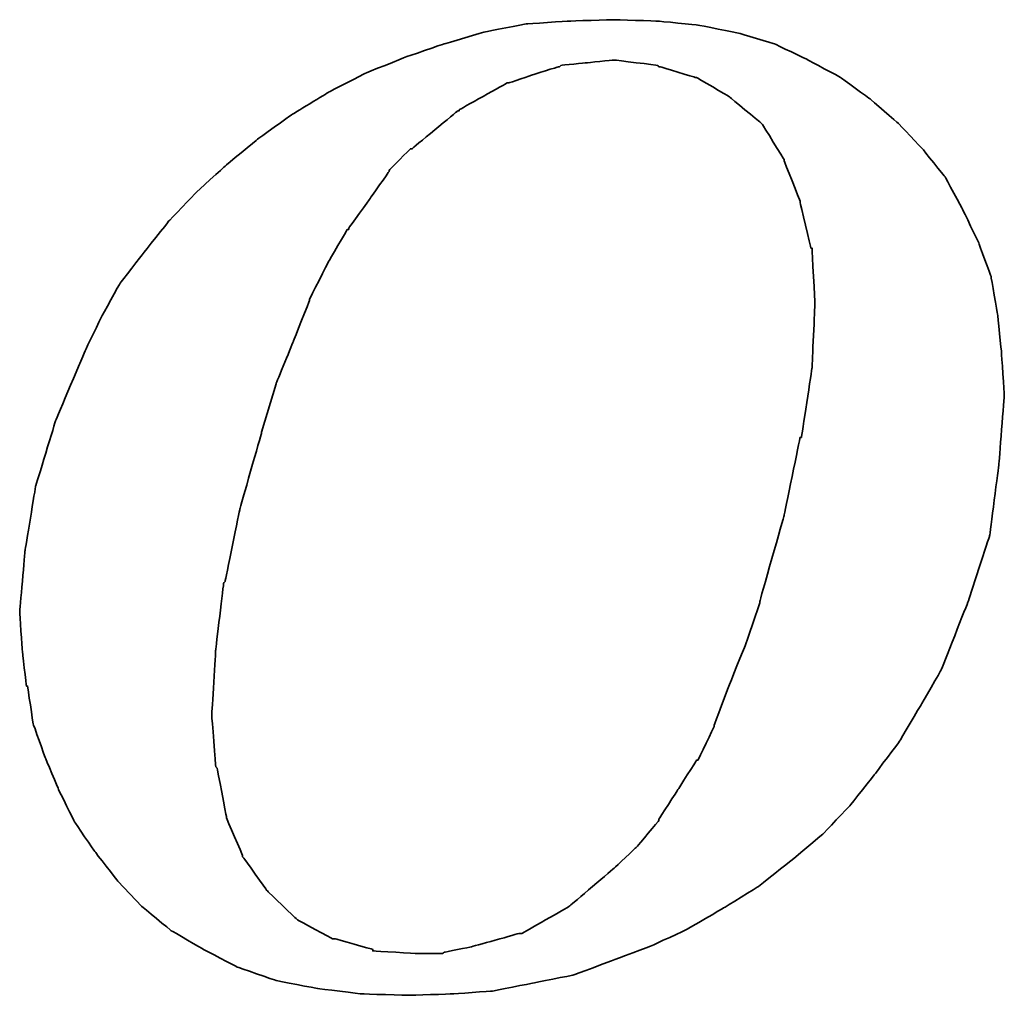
# Model space of a CAD drawing. Header units: millimetres. Extents: x 710 to 1313, y 178 to 430.
# Tile 26 of 37: x 1152.05 to 1156.63, y 230.74 to 235.28. Entities that reach past the tile are written whole.
import ezdxf

# ---------------------------------------------------------------- set-up
doc = ezdxf.new("R2010")
doc.units = ezdxf.units.MM
doc.header["$LTSCALE"] = 10
doc.layers.add('DIM', color=4, linetype='Continuous')
doc.layers.add('layer 1', color=7, linetype='Continuous')

# ---------------------------------------------------------------- blocks, each defined once
blk = doc.blocks.new('TBI MOTION logo(完整正式版)')
at = {"layer": 'layer 1', "color": 22, "lineweight": 35}
for points, knots in [([(-11.34375, -6.98375), (-11.34375, -6.98375), (-10.91375, -7.43875), (-10.91375, -7.43875), (-10.91375, -7.43875), (-10.91375, -7.43875), (-10.38625, -7.87125), (-10.38625, -7.87125), (-10.38625, -7.87125), (-10.38625, -7.87125), (-9.81125, -8.20375), (-9.81125, -8.20375), (-9.81125, -8.20375), (-9.81125, -8.20375), (-9.21125, -8.51875), (-9.21125, -8.51875), (-9.21125, -8.51875), (-9.21125, -8.51875), (-8.51625, -8.75875), (-8.51625, -8.75875), (-8.51625, -8.75875), (-8.51625, -8.75875), (-7.77125, -8.90375), (-7.77125, -8.90375), (-7.77125, -8.90375), (-7.77125, -8.90375), (-6.97875, -8.99875), (-6.97875, -8.99875), (-6.97875, -8.99875), (-6.97875, -8.99875), (-6.14125, -9.02375), (-6.14125, -9.02375), (-6.14125, -9.02375), (-6.14125, -9.02375), (-5.37125, -8.99875), (-5.37125, -8.99875), (-5.37125, -8.99875), (-5.37125, -8.99875), (-4.65375, -8.94875), (-4.65375, -8.94875), (-4.65375, -8.94875), (-4.65375, -8.94875), (-3.93375, -8.80625), (-3.93375, -8.80625), (-3.93375, -8.80625), (-3.93375, -8.80625), (-3.21375, -8.66375), (-3.21375, -8.66375), (-3.21375, -8.66375), (-3.21375, -8.66375), (-2.49375, -8.39875), (-2.49375, -8.39875), (-2.49375, -8.39875), (-2.49375, -8.39875), (-1.79875, -8.13375), (-1.79875, -8.13375), (-1.79875, -8.13375), (-1.79875, -8.13375), (-1.17375, -7.84375), (-1.17375, -7.84375), (-1.17375, -7.84375), (-1.17375, -7.84375), (-0.52375, -7.46375), (-0.52375, -7.46375), (-0.52375, -7.46375), (-0.52375, -7.46375), (0.10124, -7.07875), (0.10124, -7.07875), (0.10124, -7.07875), (0.10124, -7.07875), (0.67625, -6.62375), (0.67625, -6.62375), (0.67625, -6.62375), (0.67625, -6.62375), (1.24874, -6.14375), (1.24874, -6.14375), (1.24874, -6.14375), (1.24874, -6.14375), (1.72874, -5.64125), (1.72874, -5.64125), (1.72874, -5.64125), (1.72874, -5.64125), (2.18624, -5.06375), (2.18624, -5.06375), (2.18624, -5.06375), (2.18624, -5.06375), (2.61625, -4.48874), (2.61625, -4.48874), (2.61625, -4.48874), (2.61625, -4.48874), (3.00125, -3.83874), (3.00125, -3.83874), (3.00125, -3.83874), (3.00125, -3.83874), (3.36124, -3.21374), (3.36124, -3.21374), (3.36124, -3.21374), (3.36124, -3.21374), (3.84374, -1.99125), (3.84374, -1.99125), (3.84374, -1.99125), (3.84374, -1.99125), (4.22625, -0.81875), (4.22625, -0.81875), (4.22625, -0.81875), (4.22625, -0.81875), (4.39125, 0.45624), (4.39125, 0.45624), (4.39125, 0.45624), (4.39125, 0.45624), (4.48874, 1.70124), (4.48874, 1.70124), (4.48874, 1.70124), (4.48874, 1.70124), (4.43874, 2.44625), (4.43874, 2.44625), (4.43874, 2.44625), (4.43874, 2.44625), (4.36874, 3.14125), (4.36874, 3.14125), (4.36874, 3.14125), (4.36874, 3.14125), (4.25125, 3.81125), (4.25125, 3.81125), (4.25125, 3.81125), (4.25125, 3.81125), (4.03124, 4.41125), (4.03124, 4.41125), (4.03124, 4.41125), (4.03124, 4.41125), (3.74374, 5.01125), (3.74374, 5.01125), (3.74374, 5.01125), (3.74374, 5.01125), (3.43124, 5.58875), (3.43124, 5.58875), (3.43124, 5.58875), (3.43124, 5.58875), (3.02625, 6.09125), (3.02625, 6.09125), (3.02625, 6.09125), (3.02625, 6.09125), (2.59374, 6.54875), (2.59374, 6.54875), (2.59374, 6.54875), (2.59374, 6.54875), (2.09124, 6.98125), (2.09124, 6.98125), (2.09124, 6.98125), (2.09124, 6.98125), (1.56124, 7.36625), (1.56124, 7.36625), (1.56124, 7.36625), (1.56124, 7.36625), (0.98624, 7.67625), (0.98624, 7.67625), (0.98624, 7.67625), (0.98624, 7.67625), (0.38624, 7.96375), (0.38624, 7.96375), (0.38624, 7.96375), (0.38624, 7.96375), (-0.25875, 8.15625), (-0.25875, 8.15625), (-0.25875, 8.15625), (-0.25875, 8.15625), (-0.98125, 8.30125), (-0.98125, 8.30125), (-0.98125, 8.30125), (-0.98125, 8.30125), (-1.70124, 8.37125), (-1.70124, 8.37125), (-1.70124, 8.37125), (-1.70124, 8.37125), (-2.49375, 8.39624), (-2.49375, 8.39624), (-2.49375, 8.39624), (-2.49375, 8.39624), (-3.28625, 8.37125), (-3.28625, 8.37125), (-3.28625, 8.37125), (-3.28625, 8.37125), (-4.05125, 8.32125), (-4.05125, 8.32125), (-4.05125, 8.32125), (-4.05125, 8.32125), (-4.77375, 8.18125), (-4.77375, 8.18125), (-4.77375, 8.18125), (-4.77375, 8.18125), (-5.51625, 7.96375), (-5.51625, 7.96375), (-5.51625, 7.96375), (-5.51625, 7.96375), (-6.21125, 7.72625), (-6.21125, 7.72625), (-6.21125, 7.72625), (-6.21125, 7.72625), (-6.92875, 7.43625), (-6.92875, 7.43625), (-6.92875, 7.43625), (-6.92875, 7.43625), (-7.57875, 7.10125), (-7.57875, 7.10125), (-7.57875, 7.10125), (-7.57875, 7.10125), (-8.24875, 6.69125), (-8.24875, 6.69125), (-8.24875, 6.69125), (-8.24875, 6.69125), (-8.84875, 6.26125), (-8.84875, 6.26125), (-8.84875, 6.26125), (-8.84875, 6.26125), (-9.42625, 5.78125), (-9.42625, 5.78125), (-9.42625, 5.78125), (-9.42625, 5.78125), (-9.95375, 5.30125), (-9.95375, 5.30125), (-9.95375, 5.30125), (-9.95375, 5.30125), (-10.43375, 4.79624), (-10.43375, 4.79624), (-10.43375, 4.79624), (-10.43375, 4.79624), (-10.88875, 4.22125), (-10.88875, 4.22125), (-10.88875, 4.22125), (-10.88875, 4.22125), (-11.29875, 3.69375), (-11.29875, 3.69375), (-11.29875, 3.69375), (-11.29875, 3.69375), (-11.63375, 3.09125), (-11.63375, 3.09125), (-11.63375, 3.09125), (-11.63375, 3.09125), (-11.91875, 2.49625), (-11.91875, 2.49625), (-11.91875, 2.49625), (-11.91875, 2.49625), (-12.44875, 1.24625), (-12.44875, 1.24625), (-12.44875, 1.24625), (-12.44875, 1.24625), (-12.80875, 0.06874), (-12.80875, 0.06874), (-12.80875, 0.06874), (-12.80875, 0.06874), (-12.99875, -1.07875), (-12.99875, -1.07875), (-12.99875, -1.07875), (-12.99875, -1.07875), (-13.09375, -2.18375), (-13.09375, -2.18375), (-13.09375, -2.18375), (-13.09375, -2.18375), (-13.04875, -2.85375), (-13.04875, -2.85375), (-13.04875, -2.85375), (-13.04875, -2.85375), (-12.97375, -3.50375), (-12.97375, -3.50375), (-12.97375, -3.50375), (-12.97375, -3.50375), (-12.95375, -3.50375), (-12.95375, -3.50375), (-12.95375, -3.50375), (-12.95375, -3.50375), (-12.85375, -4.17375), (-12.85375, -4.17375), (-12.85375, -4.17375), (-12.85375, -4.17375), (-12.63875, -4.77624), (-12.63875, -4.77624), (-12.63875, -4.77624), (-12.63875, -4.77624), (-12.39875, -5.35125), (-12.39875, -5.35125), (-12.39875, -5.35125), (-12.39875, -5.35125), (-12.11375, -5.92875), (-12.11375, -5.92875), (-12.11375, -5.92875), (-12.11375, -5.92875), (-11.75375, -6.45375), (-11.75375, -6.45375), (-11.75375, -6.45375), (-11.75375, -6.45375), (-11.34375, -6.98375), (-11.34375, -6.98375)], [0, 0, 0, 0, 0.01369863, 0.01369863, 0.01369863, 0.01369864, 0.02739726, 0.02739726, 0.02739726, 0.02739727, 0.04109589, 0.04109589, 0.04109589, 0.0410959, 0.05479452, 0.05479452, 0.05479452, 0.05479453, 0.06849315, 0.06849315, 0.06849315, 0.06849316, 0.08219178, 0.08219178, 0.08219178, 0.08219179, 0.09589041, 0.09589041, 0.09589041, 0.09589042, 0.10958904, 0.10958904, 0.10958904, 0.10958905, 0.12328767, 0.12328767, 0.12328767, 0.12328768, 0.1369863, 0.1369863, 0.1369863, 0.13698631, 0.15068493, 0.15068493, 0.15068493, 0.15068494, 0.16438356, 0.16438356, 0.16438356, 0.16438357, 0.17808219, 0.17808219, 0.17808219, 0.1780822, 0.19178082, 0.19178082, 0.19178082, 0.19178083, 0.20547945, 0.20547945, 0.20547945, 0.20547946, 0.21917808, 0.21917808, 0.21917808, 0.21917809, 0.23287671, 0.23287671, 0.23287671, 0.23287672, 0.24657534, 0.24657534, 0.24657534, 0.24657535, 0.26027397, 0.26027397, 0.26027397, 0.26027398, 0.2739726, 0.2739726, 0.2739726, 0.27397261, 0.28767123, 0.28767123, 0.28767123, 0.28767124, 0.30136986, 0.30136986, 0.30136986, 0.30136987, 0.31506849, 0.31506849, 0.31506849, 0.3150685, 0.32876712, 0.32876712, 0.32876712, 0.32876713, 0.34246575, 0.34246575, 0.34246575, 0.34246576, 0.35616438, 0.35616438, 0.35616438, 0.35616439, 0.36986301, 0.36986301, 0.36986301, 0.36986302, 0.38356164, 0.38356164, 0.38356164, 0.38356165, 0.39726027, 0.39726027, 0.39726027, 0.39726028, 0.4109589, 0.4109589, 0.4109589, 0.41095891, 0.42465753, 0.42465753, 0.42465753, 0.42465754, 0.43835616, 0.43835616, 0.43835616, 0.43835617, 0.45205479, 0.45205479, 0.45205479, 0.4520548, 0.46575342, 0.46575342, 0.46575342, 0.46575343, 0.47945205, 0.47945205, 0.47945205, 0.47945206, 0.49315068, 0.49315068, 0.49315068, 0.49315069, 0.50684932, 0.50684932, 0.50684932, 0.50684933, 0.52054795, 0.52054795, 0.52054795, 0.52054796, 0.53424658, 0.53424658, 0.53424658, 0.53424659, 0.54794521, 0.54794521, 0.54794521, 0.54794522, 0.56164384, 0.56164384, 0.56164384, 0.56164385, 0.57534247, 0.57534247, 0.57534247, 0.57534248, 0.5890411, 0.5890411, 0.5890411, 0.58904111, 0.60273973, 0.60273973, 0.60273973, 0.60273974, 0.61643836, 0.61643836, 0.61643836, 0.61643837, 0.63013699, 0.63013699, 0.63013699, 0.630137, 0.64383562, 0.64383562, 0.64383562, 0.64383563, 0.65753425, 0.65753425, 0.65753425, 0.65753426, 0.67123288, 0.67123288, 0.67123288, 0.67123289, 0.68493151, 0.68493151, 0.68493151, 0.68493152, 0.69863014, 0.69863014, 0.69863014, 0.69863015, 0.71232877, 0.71232877, 0.71232877, 0.71232878, 0.7260274, 0.7260274, 0.7260274, 0.72602741, 0.73972603, 0.73972603, 0.73972603, 0.73972604, 0.75342466, 0.75342466, 0.75342466, 0.75342467, 0.76712329, 0.76712329, 0.76712329, 0.7671233, 0.78082192, 0.78082192, 0.78082192, 0.78082193, 0.79452055, 0.79452055, 0.79452055, 0.79452056, 0.80821918, 0.80821918, 0.80821918, 0.80821919, 0.82191781, 0.82191781, 0.82191781, 0.82191782, 0.83561644, 0.83561644, 0.83561644, 0.83561645, 0.84931507, 0.84931507, 0.84931507, 0.84931508, 0.8630137, 0.8630137, 0.8630137, 0.86301371, 0.87671233, 0.87671233, 0.87671233, 0.87671234, 0.89041096, 0.89041096, 0.89041096, 0.89041097, 0.90410959, 0.90410959, 0.90410959, 0.9041096, 0.91780822, 0.91780822, 0.91780822, 0.91780823, 0.93150685, 0.93150685, 0.93150685, 0.93150686, 0.94520548, 0.94520548, 0.94520548, 0.94520549, 0.95890411, 0.95890411, 0.95890411, 0.95890412, 0.97260274, 0.97260274, 0.97260274, 0.97260275, 0.98630137, 0.98630137, 0.98630137, 0.98630138, 1, 1, 1, 1]), ([(-8.77875, 1.03124), (-8.77875, 1.03124), (-8.51625, 1.89625), (-8.51625, 1.89625), (-8.51625, 1.89625), (-8.51625, 1.89625), (-8.20375, 2.66375), (-8.20375, 2.66375), (-8.20375, 2.66375), (-8.20375, 2.66375), (-7.91625, 3.38125), (-7.91625, 3.38125), (-7.91625, 3.38125), (-7.91625, 3.38125), (-7.91625, 3.40624), (-7.91625, 3.40624), (-7.91625, 3.40624), (-7.91625, 3.40624), (-7.57875, 4.07624), (-7.57875, 4.07624), (-7.57875, 4.07624), (-7.57875, 4.07624), (-7.24375, 4.65125), (-7.24375, 4.65125), (-7.24375, 4.65125), (-7.24375, 4.65125), (-7.21875, 4.65125), (-7.21875, 4.65125), (-7.21875, 4.65125), (-7.21875, 4.65125), (-7.21875, 4.67624), (-7.21875, 4.67624), (-7.21875, 4.67624), (-7.21875, 4.67624), (-6.83625, 5.20375), (-6.83625, 5.20375), (-6.83625, 5.20375), (-6.83625, 5.20375), (-6.49875, 5.68625), (-6.49875, 5.68625), (-6.49875, 5.68625), (-6.49875, 5.68625), (-6.49875, 5.70625), (-6.49875, 5.70625), (-6.49875, 5.70625), (-6.49875, 5.70625), (-6.11625, 6.09125), (-6.11625, 6.09125), (-6.11625, 6.09125), (-6.11625, 6.09125), (-6.09125, 6.09125), (-6.09125, 6.09125), (-6.09125, 6.09125), (-6.09125, 6.09125), (-5.27375, 6.76625), (-5.27375, 6.76625), (-5.27375, 6.76625), (-5.27375, 6.76625), (-5.24875, 6.76625), (-5.24875, 6.76625), (-5.24875, 6.76625), (-5.24875, 6.76625), (-5.24875, 6.78625), (-5.24875, 6.78625), (-5.24875, 6.78625), (-5.24875, 6.78625), (-4.38875, 7.26624), (-4.38875, 7.26624), (-4.38875, 7.26624), (-4.38875, 7.26624), (-4.36125, 7.26624), (-4.36125, 7.26624), (-4.36125, 7.26624), (-4.36125, 7.26624), (-3.93375, 7.41125), (-3.93375, 7.41125), (-3.93375, 7.41125), (-3.93375, 7.41125), (-3.47375, 7.55625), (-3.47375, 7.55625), (-3.47375, 7.55625), (-3.47375, 7.55625), (-3.45375, 7.55625), (-3.45375, 7.55625), (-3.45375, 7.55625), (-3.45375, 7.55625), (-3.42875, 7.58124), (-3.42875, 7.58124), (-3.42875, 7.58124), (-3.42875, 7.58124), (-2.97375, 7.62625), (-2.97375, 7.62625), (-2.97375, 7.62625), (-2.97375, 7.62625), (-2.49375, 7.67625), (-2.49375, 7.67625), (-2.49375, 7.67625), (-2.49375, 7.67625), (-2.46875, 7.67625), (-2.46875, 7.67625), (-2.46875, 7.67625), (-2.46875, 7.67625), (-1.70124, 7.58124), (-1.70124, 7.58124), (-1.70124, 7.58124), (-1.70124, 7.58124), (-1.67875, 7.55625), (-1.67875, 7.55625), (-1.67875, 7.55625), (-1.67875, 7.55625), (-1.65375, 7.55625), (-1.65375, 7.55625), (-1.65375, 7.55625), (-1.65375, 7.55625), (-1.03125, 7.36625), (-1.03125, 7.36625), (-1.03125, 7.36625), (-1.03125, 7.36625), (-1.00625, 7.36625), (-1.00625, 7.36625), (-1.00625, 7.36625), (-1.00625, 7.36625), (-0.43124, 7.02624), (-0.43124, 7.02624), (-0.43124, 7.02624), (-0.43124, 7.02624), (-0.40625, 7.00624), (-0.40625, 7.00624), (-0.40625, 7.00624), (-0.40625, 7.00624), (0.12124, 6.57124), (0.12124, 6.57124), (0.12124, 6.57124), (0.12124, 6.57124), (0.14624, 6.54875), (0.14624, 6.54875), (0.14624, 6.54875), (0.14624, 6.54875), (0.17124, 6.52375), (0.17124, 6.52375), (0.17124, 6.52375), (0.17124, 6.52375), (0.55625, 5.89875), (0.55625, 5.89875), (0.55625, 5.89875), (0.55625, 5.89875), (0.55625, 5.87625), (0.55625, 5.87625), (0.55625, 5.87625), (0.55625, 5.87625), (0.84124, 5.15625), (0.84124, 5.15625), (0.84124, 5.15625), (0.84124, 5.15625), (0.84124, 5.13125), (0.84124, 5.13125), (0.84124, 5.13125), (0.84124, 5.13125), (1.03624, 4.31875), (1.03624, 4.31875), (1.03624, 4.31875), (1.03624, 4.31875), (1.05624, 4.31875), (1.05624, 4.31875), (1.05624, 4.31875), (1.05624, 4.31875), (1.05624, 4.29125), (1.05624, 4.29125), (1.05624, 4.29125), (1.05624, 4.29125), (1.10625, 3.33125), (1.10625, 3.33125), (1.10625, 3.33125), (1.10625, 3.33125), (1.10625, 3.30875), (1.10625, 3.30875), (1.10625, 3.30875), (1.10625, 3.30875), (1.05624, 2.20624), (1.05624, 2.20624), (1.05624, 2.20624), (1.05624, 2.20624), (1.05624, 2.18124), (1.05624, 2.18124), (1.05624, 2.18124), (1.05624, 2.18124), (0.86624, 0.93624), (0.86624, 0.93624), (0.86624, 0.93624), (0.86624, 0.93624), (0.84124, 0.93624), (0.84124, 0.93624), (0.84124, 0.93624), (0.84124, 0.93624), (0.55625, -0.45874), (0.55625, -0.45874), (0.55625, -0.45874), (0.55625, -0.45874), (0.12124, -1.99125), (0.12124, -1.99125), (0.12124, -1.99125), (0.12124, -1.99125), (0.12124, -2.01874), (0.12124, -2.01874), (0.12124, -2.01874), (0.12124, -2.01874), (-0.13874, -2.78375), (-0.13874, -2.78375), (-0.13874, -2.78375), (-0.13874, -2.78375), (-0.43124, -3.50375), (-0.43124, -3.50375), (-0.43124, -3.50375), (-0.43124, -3.50375), (-0.69375, -4.19875), (-0.69375, -4.19875), (-0.69375, -4.19875), (-0.69375, -4.19875), (-0.69375, -4.22375), (-0.69375, -4.22375), (-0.69375, -4.22375), (-0.69375, -4.22375), (-0.98125, -4.82374), (-0.98125, -4.82374), (-0.98125, -4.82374), (-0.98125, -4.82374), (-1.00625, -4.82374), (-1.00625, -4.82374), (-1.00625, -4.82374), (-1.00625, -4.82374), (-1.33875, -5.35125), (-1.33875, -5.35125), (-1.33875, -5.35125), (-1.33875, -5.35125), (-1.67875, -5.87875), (-1.67875, -5.87875), (-1.67875, -5.87875), (-1.67875, -5.87875), (-1.67875, -5.90375), (-1.67875, -5.90375), (-1.67875, -5.90375), (-1.67875, -5.90375), (-2.05875, -6.35875), (-2.05875, -6.35875), (-2.05875, -6.35875), (-2.05875, -6.35875), (-2.08375, -6.38375), (-2.08375, -6.38375), (-2.08375, -6.38375), (-2.08375, -6.38375), (-2.46875, -6.74375), (-2.46875, -6.74375), (-2.46875, -6.74375), (-2.46875, -6.74375), (-3.25875, -7.41625), (-3.25875, -7.41625), (-3.25875, -7.41625), (-3.25875, -7.41625), (-3.28625, -7.43875), (-3.28625, -7.43875), (-3.28625, -7.43875), (-3.28625, -7.43875), (-4.12375, -7.91875), (-4.12375, -7.91875), (-4.12375, -7.91875), (-4.12375, -7.91875), (-4.14875, -7.91875), (-4.14875, -7.91875), (-4.14875, -7.91875), (-4.14875, -7.91875), (-4.17125, -7.91875), (-4.17125, -7.91875), (-4.17125, -7.91875), (-4.17125, -7.91875), (-5.03375, -8.15875), (-5.03375, -8.15875), (-5.03375, -8.15875), (-5.03375, -8.15875), (-5.51625, -8.25625), (-5.51625, -8.25625), (-5.51625, -8.25625), (-5.51625, -8.25625), (-5.54125, -8.27875), (-5.54125, -8.27875), (-5.54125, -8.27875), (-5.54125, -8.27875), (-5.56375, -8.27875), (-5.56375, -8.27875), (-5.56375, -8.27875), (-5.56375, -8.27875), (-5.99625, -8.27875), (-5.99625, -8.27875), (-5.99625, -8.27875), (-5.99625, -8.27875), (-6.76375, -8.23125), (-6.76375, -8.23125), (-6.76375, -8.23125), (-6.76375, -8.23125), (-6.78875, -8.23125), (-6.78875, -8.23125), (-6.78875, -8.23125), (-6.78875, -8.23125), (-6.78875, -8.20375), (-6.78875, -8.20375), (-6.78875, -8.20375), (-6.78875, -8.20375), (-7.45875, -8.01375), (-7.45875, -8.01375), (-7.45875, -8.01375), (-7.45875, -8.01375), (-7.48375, -8.01375), (-7.48375, -8.01375), (-7.48375, -8.01375), (-7.48375, -8.01375), (-7.50875, -8.01375), (-7.50875, -8.01375), (-7.50875, -8.01375), (-7.50875, -8.01375), (-8.13125, -7.67875), (-8.13125, -7.67875), (-8.13125, -7.67875), (-8.13125, -7.67875), (-8.15625, -7.65375), (-8.15625, -7.65375), (-8.15625, -7.65375), (-8.15625, -7.65375), (-8.65875, -7.17375), (-8.65875, -7.17375), (-8.65875, -7.17375), (-8.65875, -7.17375), (-8.68375, -7.14875), (-8.68375, -7.14875), (-8.68375, -7.14875), (-8.68375, -7.14875), (-9.08875, -6.57375), (-9.08875, -6.57375), (-9.08875, -6.57375), (-9.08875, -6.57375), (-9.11375, -6.54875), (-9.11375, -6.54875), (-9.11375, -6.54875), (-9.11375, -6.54875), (-9.11375, -6.52875), (-9.11375, -6.52875), (-9.11375, -6.52875), (-9.11375, -6.52875), (-9.40375, -5.85375), (-9.40375, -5.85375), (-9.40375, -5.85375), (-9.40375, -5.85375), (-9.40375, -5.82875), (-9.40375, -5.82875), (-9.40375, -5.82875), (-9.40375, -5.82875), (-9.56875, -4.96875), (-9.56875, -4.96875), (-9.56875, -4.96875), (-9.56875, -4.96875), (-9.59375, -4.94375), (-9.59375, -4.94375), (-9.59375, -4.94375), (-9.59375, -4.94375), (-9.66375, -4.03375), (-9.66375, -4.03375), (-9.66375, -4.03375), (-9.66375, -4.03375), (-9.66375, -4.00875), (-9.66375, -4.00875), (-9.66375, -4.00875), (-9.66375, -4.00875), (-9.59375, -2.85375), (-9.59375, -2.85375), (-9.59375, -2.85375), (-9.59375, -2.85375), (-9.45125, -1.65875), (-9.45125, -1.65875), (-9.45125, -1.65875), (-9.45125, -1.65875), (-9.42625, -1.63375), (-9.42625, -1.63375), (-9.42625, -1.63375), (-9.42625, -1.63375), (-9.16125, -0.33875), (-9.16125, -0.33875), (-9.16125, -0.33875), (-9.16125, -0.33875), (-8.77875, 1.00624), (-8.77875, 1.00624), (-8.77875, 1.00624), (-8.77875, 1.00624), (-8.77875, 1.03124), (-8.77875, 1.03124)], [0, 0, 0, 0, 0.01020408, 0.01020408, 0.01020408, 0.01020409, 0.02040816, 0.02040816, 0.02040816, 0.02040817, 0.03061224, 0.03061224, 0.03061224, 0.03061225, 0.04081633, 0.04081633, 0.04081633, 0.04081634, 0.05102041, 0.05102041, 0.05102041, 0.05102042, 0.06122449, 0.06122449, 0.06122449, 0.0612245, 0.07142857, 0.07142857, 0.07142857, 0.07142858, 0.08163265, 0.08163265, 0.08163265, 0.08163266, 0.09183673, 0.09183673, 0.09183673, 0.09183674, 0.10204082, 0.10204082, 0.10204082, 0.10204083, 0.1122449, 0.1122449, 0.1122449, 0.11224491, 0.12244898, 0.12244898, 0.12244898, 0.12244899, 0.13265306, 0.13265306, 0.13265306, 0.13265307, 0.14285714, 0.14285714, 0.14285714, 0.14285715, 0.15306122, 0.15306122, 0.15306122, 0.15306123, 0.16326531, 0.16326531, 0.16326531, 0.16326532, 0.17346939, 0.17346939, 0.17346939, 0.1734694, 0.18367347, 0.18367347, 0.18367347, 0.18367348, 0.19387755, 0.19387755, 0.19387755, 0.19387756, 0.20408163, 0.20408163, 0.20408163, 0.20408164, 0.21428571, 0.21428571, 0.21428571, 0.21428572, 0.2244898, 0.2244898, 0.2244898, 0.22448981, 0.23469388, 0.23469388, 0.23469388, 0.23469389, 0.24489796, 0.24489796, 0.24489796, 0.24489797, 0.25510204, 0.25510204, 0.25510204, 0.25510205, 0.26530612, 0.26530612, 0.26530612, 0.26530613, 0.2755102, 0.2755102, 0.2755102, 0.27551021, 0.28571429, 0.28571429, 0.28571429, 0.2857143, 0.29591837, 0.29591837, 0.29591837, 0.29591838, 0.30612245, 0.30612245, 0.30612245, 0.30612246, 0.31632653, 0.31632653, 0.31632653, 0.31632654, 0.32653061, 0.32653061, 0.32653061, 0.32653062, 0.33673469, 0.33673469, 0.33673469, 0.3367347, 0.34693878, 0.34693878, 0.34693878, 0.34693879, 0.35714286, 0.35714286, 0.35714286, 0.35714287, 0.36734694, 0.36734694, 0.36734694, 0.36734695, 0.37755102, 0.37755102, 0.37755102, 0.37755103, 0.3877551, 0.3877551, 0.3877551, 0.38775511, 0.39795918, 0.39795918, 0.39795918, 0.39795919, 0.40816327, 0.40816327, 0.40816327, 0.40816328, 0.41836735, 0.41836735, 0.41836735, 0.41836736, 0.42857143, 0.42857143, 0.42857143, 0.42857144, 0.43877551, 0.43877551, 0.43877551, 0.43877552, 0.44897959, 0.44897959, 0.44897959, 0.4489796, 0.45918367, 0.45918367, 0.45918367, 0.45918368, 0.46938776, 0.46938776, 0.46938776, 0.46938777, 0.47959184, 0.47959184, 0.47959184, 0.47959185, 0.48979592, 0.48979592, 0.48979592, 0.48979593, 0.5, 0.5, 0.5, 0.50000001, 0.51020408, 0.51020408, 0.51020408, 0.51020409, 0.52040816, 0.52040816, 0.52040816, 0.52040817, 0.53061224, 0.53061224, 0.53061224, 0.53061225, 0.54081633, 0.54081633, 0.54081633, 0.54081634, 0.55102041, 0.55102041, 0.55102041, 0.55102042, 0.56122449, 0.56122449, 0.56122449, 0.5612245, 0.57142857, 0.57142857, 0.57142857, 0.57142858, 0.58163265, 0.58163265, 0.58163265, 0.58163266, 0.59183673, 0.59183673, 0.59183673, 0.59183674, 0.60204082, 0.60204082, 0.60204082, 0.60204083, 0.6122449, 0.6122449, 0.6122449, 0.61224491, 0.62244898, 0.62244898, 0.62244898, 0.62244899, 0.63265306, 0.63265306, 0.63265306, 0.63265307, 0.64285714, 0.64285714, 0.64285714, 0.64285715, 0.65306122, 0.65306122, 0.65306122, 0.65306123, 0.66326531, 0.66326531, 0.66326531, 0.66326532, 0.67346939, 0.67346939, 0.67346939, 0.6734694, 0.68367347, 0.68367347, 0.68367347, 0.68367348, 0.69387755, 0.69387755, 0.69387755, 0.69387756, 0.70408163, 0.70408163, 0.70408163, 0.70408164, 0.71428571, 0.71428571, 0.71428571, 0.71428572, 0.7244898, 0.7244898, 0.7244898, 0.72448981, 0.73469388, 0.73469388, 0.73469388, 0.73469389, 0.74489796, 0.74489796, 0.74489796, 0.74489797, 0.75510204, 0.75510204, 0.75510204, 0.75510205, 0.76530612, 0.76530612, 0.76530612, 0.76530613, 0.7755102, 0.7755102, 0.7755102, 0.77551021, 0.78571429, 0.78571429, 0.78571429, 0.7857143, 0.79591837, 0.79591837, 0.79591837, 0.79591838, 0.80612245, 0.80612245, 0.80612245, 0.80612246, 0.81632653, 0.81632653, 0.81632653, 0.81632654, 0.82653061, 0.82653061, 0.82653061, 0.82653062, 0.83673469, 0.83673469, 0.83673469, 0.8367347, 0.84693878, 0.84693878, 0.84693878, 0.84693879, 0.85714286, 0.85714286, 0.85714286, 0.85714287, 0.86734694, 0.86734694, 0.86734694, 0.86734695, 0.87755102, 0.87755102, 0.87755102, 0.87755103, 0.8877551, 0.8877551, 0.8877551, 0.88775511, 0.89795918, 0.89795918, 0.89795918, 0.89795919, 0.90816327, 0.90816327, 0.90816327, 0.90816328, 0.91836735, 0.91836735, 0.91836735, 0.91836736, 0.92857143, 0.92857143, 0.92857143, 0.92857144, 0.93877551, 0.93877551, 0.93877551, 0.93877552, 0.94897959, 0.94897959, 0.94897959, 0.9489796, 0.95918367, 0.95918367, 0.95918367, 0.95918368, 0.96938776, 0.96938776, 0.96938776, 0.96938777, 0.97959184, 0.97959184, 0.97959184, 0.97959185, 0.98979592, 0.98979592, 0.98979592, 0.98979593, 1, 1, 1, 1])]:
    blk.add_open_spline(points, degree=3, knots=knots, dxfattribs=at)

msp = doc.modelspace()

# ---------------------------------------------------------------- block references
at = {"layer": 'DIM', "color": 7, "xscale": 0.2606204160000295, "yscale": 0.2606204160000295, "zscale": 0.2606204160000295}
msp.add_blockref('TBI MOTION logo(完整正式版)', (1155.4585, 233.0883), dxfattribs=at)

doc.saveas('drawing.dxf')
